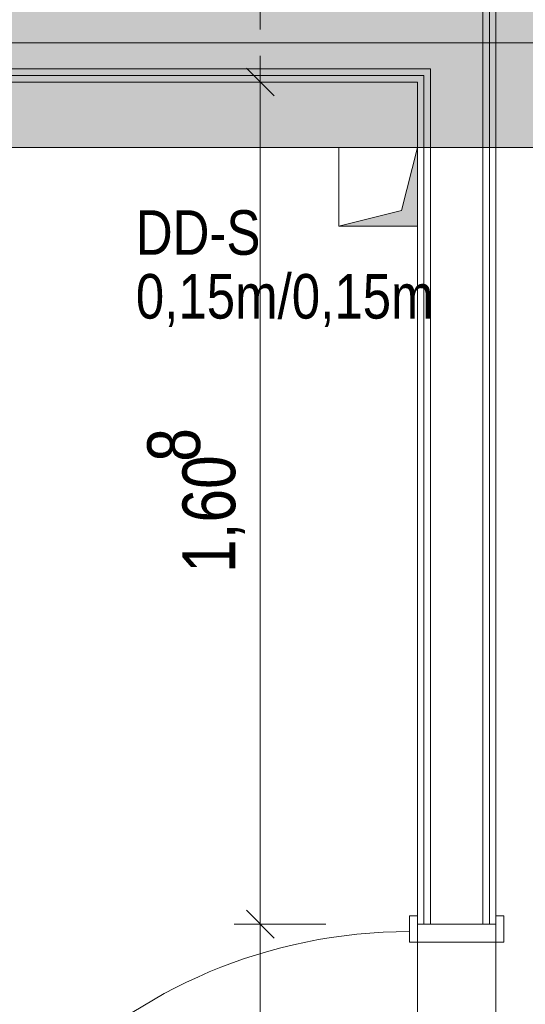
# Model space of a CAD drawing. Extents: x -500 to 300, y 62 to 1162.
# Tile 47 of 90: x -206 to -187, y 573 to 610. Entities that reach past the tile are written whole.
import ezdxf
from ezdxf.lldxf.tags import DXFTag

# ---------------------------------------------------------------- set-up
doc = ezdxf.new("R2010")
doc.units = 0
doc.layers.get('0').update_dxf_attribs({"lineweight": 13})
for name, color, linetype, lineweight, true_color in [('00 -Bauelemente -Dämmung innen', 7, 'Continuous', 9, 0xff7fe6), ('00 -Bauelemente -Gipskarton', 7, 'Continuous', 9, 0xff7fe6), ('30 -34 Innenwände- 2 nichttragend', 7, 'Continuous', 18, 0xff7fe6), ('30 -34 Innenwände- 4 Türen_Fenster', 7, 'Continuous', 15, 0x9955ff), ('30 -35 Decken- 1 Konstruktion-Träger- Stahlbeton', 7, 'Continuous', 13, 0x33aa00), ('30 -35 Decken- 11 Durchbruch', 5, 'Continuous', 15, 0x0000ff), ('70 -76 Bemaßung- 2 Allgemein', 9, 'Continuous', 5, 0x808080), ('iwb_Schraffur_Unterzug', 7, 'Continuous', 5, 0xffffcc)]:
    doc.layers.add(name, color=color, linetype=linetype, lineweight=lineweight, true_color=true_color)
doc.layers.add('70 -71 Achsen- 1 Gebäudeachsen', color=7, linetype='STRICHPUNKT2-A06G93K98I', lineweight=18)
doc.styles.get("Standard").update_dxf_attribs({"font": 'ARIALN.TTF'})
tags = doc.linetypes.add('fein_strichliert-A06G93KA8I', pattern=[4, 1, -2, 1]).pattern_tags.tags
tags[8:9] = [DXFTag(74, 4), DXFTag(75, 0), DXFTag(340, '0'), DXFTag(46, 0.0), DXFTag(50, 0.0), DXFTag(44, 0.0), DXFTag(45, 0.0)]
tags[6:7] = [DXFTag(74, 4), DXFTag(75, 0), DXFTag(340, '0'), DXFTag(46, 0.0), DXFTag(50, 0.0), DXFTag(44, 0.0), DXFTag(45, 0.0)]
tags[4:5] = [DXFTag(74, 4), DXFTag(75, 0), DXFTag(340, '0'), DXFTag(46, 0.0), DXFTag(50, 0.0), DXFTag(44, 0.0), DXFTag(45, 0.0)]
tags = doc.linetypes.add('STRICHPUNKT2-A06G93K98I', pattern=[12.7, 6.35, -3.175, 0, -3.175]).pattern_tags.tags
tags[10:11] = [DXFTag(74, 4), DXFTag(75, 0), DXFTag(340, '0'), DXFTag(46, 0.0), DXFTag(50, 0.0), DXFTag(44, 0.0), DXFTag(45, 0.0)]
tags[8:9] = [DXFTag(74, 4), DXFTag(75, 0), DXFTag(340, '0'), DXFTag(46, 0.0), DXFTag(50, 0.0), DXFTag(44, 0.0), DXFTag(45, 0.0)]
tags[6:7] = [DXFTag(74, 4), DXFTag(75, 0), DXFTag(340, '0'), DXFTag(46, 0.0), DXFTag(50, 0.0), DXFTag(44, 0.0), DXFTag(45, 0.0)]
tags[4:5] = [DXFTag(74, 4), DXFTag(75, 0), DXFTag(340, '0'), DXFTag(46, 0.0), DXFTag(50, 0.0), DXFTag(44, 0.0), DXFTag(45, 0.0)]

# ---------------------------------------------------------------- blocks, each defined once
blk = doc.blocks.new('Referenz-A06G93KB8I')
at = {"layer": '00 -Bauelemente -Dämmung innen', "color": 0, "linetype": 'Continuous', "lineweight": -2, "ltscale": 0.13}
for p, q in [((-188.799, 641.653), (-188.799, 575.803)), ((-298.299, 608.453), (-190.799, 608.453)), ((-190.799, 608.453), (-190.799, 575.803))]:
    blk.add_line(p, q, dxfattribs=at)
at = {"layer": '00 -Bauelemente -Gipskarton', "color": 0, "linetype": 'Continuous', "lineweight": -2, "ltscale": 0.13}
for p, q in [((-188.799, 641.653), (-188.799, 575.803)), ((-188.549, 641.653), (-188.549, 575.803)), ((-188.299, 641.653), (-188.299, 575.803)), ((-298.299, 608.453), (-190.799, 608.453)), ((-298.299, 608.203), (-191.049, 608.203)), ((-191.049, 608.203), (-191.049, 575.803)), ((-190.799, 608.453), (-190.799, 575.803)), ((-298.299, 607.953), (-191.299, 607.953)), ((-191.299, 607.953), (-191.299, 575.803))]:
    blk.add_line(p, q, dxfattribs=at)
at = {"layer": '30 -34 Innenwände- 2 nichttragend', "color": 0, "linetype": 'Continuous', "lineweight": -2, "ltscale": 0.13}
for p, q in [((-188.299, 641.653), (-188.299, 575.803)), ((-298.299, 607.953), (-191.299, 607.953)), ((-191.299, 607.953), (-191.299, 575.803)), ((-191.299, 575.803), (-191.299, 576.123)), ((-188.299, 575.803), (-188.299, 576.123))]:
    blk.add_line(p, q, dxfattribs=at)
at = {"layer": '30 -34 Innenwände- 4 Türen_Fenster', "color": 0, "linetype": 'Continuous', "lineweight": -2, "ltscale": 0.13}
for p, q in [((-191.299, 576.123), (-191.599, 576.123)), ((-191.599, 576.123), (-191.599, 575.523)), ((-191.299, 575.803), (-191.299, 576.123)), ((-187.999, 576.123), (-188.299, 576.123)), ((-188.299, 576.123), (-188.299, 575.803)), ((-187.999, 575.123), (-187.999, 576.123)), ((-191.599, 575.523), (-191.599, 575.123)), ((-188.299, 575.803), (-191.299, 575.803)), ((-191.599, 575.123), (-187.999, 575.123))]:
    blk.add_line(p, q, dxfattribs=at)
at = {"layer": '30 -34 Innenwände- 4 Türen_Fenster', "color": 0, "linetype": 'fein_strichliert-A06G93KA8I', "lineweight": -2, "ltscale": 0.13}
for p, q in [((-191.299, 575.803), (-191.299, 555.603)), ((-188.299, 575.803), (-188.299, 555.603))]:
    blk.add_line(p, q, dxfattribs=at)
blk.add_ellipse((-191.599, 555.883), major_axis=(0, 19.64), ratio=1, start_param=0, end_param=1.570796, dxfattribs=at)
at = {"layer": '30 -35 Decken- 1 Konstruktion-Träger- Stahlbeton', "color": 0, "linetype": 'fein_strichliert-A06G93KA8I', "lineweight": -2, "ltscale": 0.13}
blk.add_line((-298.299, 605.453), (-2.299, 605.453), dxfattribs=at)
at = {"layer": '30 -35 Decken- 11 Durchbruch', "color": 0, "linetype": 'Continuous', "lineweight": -2, "ltscale": 0.13}
for p, q in [((-194.299, 602.453), (-194.299, 605.453)), ((-194.299, 605.453), (-191.299, 605.453)), ((-191.299, 605.453), (-191.899, 603.053)), ((-191.299, 602.453), (-191.299, 605.453)), ((-191.899, 603.053), (-194.299, 602.453)), ((-194.299, 602.453), (-191.299, 602.453))]:
    blk.add_line(p, q, dxfattribs=at)
at = {"layer": '30 -35 Decken- 11 Durchbruch', "color": 0, "lineweight": -2}
for points in [[(-191.299, 602.453), (-191.899, 603.053), (-191.299, 605.453)], [(-191.899, 602.453), (-194.299, 602.453), (-191.899, 603.053)], [(-191.899, 602.453), (-191.899, 603.053), (-191.299, 602.453)]]:
    blk.add_solid(points, dxfattribs=at)
at = {"layer": '70 -71 Achsen- 1 Gebäudeachsen', "color": 0, "linetype": 'STRICHPUNKT2-A06G93K98I', "lineweight": -2, "ltscale": 0.13}
blk.add_line((-387.239, 609.453), (76.501, 609.453), dxfattribs=at)
at = {"layer": '70 -76 Bemaßung- 2 Allgemein', "color": 0, "linetype": 'Continuous', "lineweight": -2, "ltscale": 0.13}
for p, q in [((-197.299, 609.953), (-197.299, 612.014)), ((-197.299, 608.953), (-197.299, 606.893)), ((-197.829, 608.484), (-196.768, 607.423)), ((-194.799, 607.953), (-198.299, 607.953)), ((-197.299, 576.864), (-197.299, 606.893)), ((-197.299, 574.803), (-197.299, 576.864)), ((-197.299, 576.803), (-197.299, 574.743)), ((-196.768, 575.273), (-197.829, 576.334)), ((-197.829, 576.334), (-196.768, 575.273)), ((-194.799, 575.803), (-198.299, 575.803)), ((-194.799, 575.803), (-198.299, 575.803)), ((-197.299, 556.664), (-197.299, 574.743))]:
    blk.add_line(p, q, dxfattribs=at)
at = {"layer": '30 -35 Decken- 11 Durchbruch', "color": 0, "linetype": 'Continuous', "lineweight": -2, "ltscale": 0.13, "char_height": 1.7, "attachment_point": 1}
for s, insert in [('{\\fArial Narrow;DD-S}', (-202.048, 603.058)), ('{\\fArial Narrow;0,15m/0,15m}', (-202.048, 600.623))]:
    blk.add_mtext(s, dxfattribs=dict(at, insert=insert))
at = {"layer": '70 -76 Bemaßung- 2 Allgemein', "color": 0, "linetype": 'Continuous', "lineweight": -2, "ltscale": 0.13, "char_height": 2.01377, "attachment_point": 1, "rotation": 90}
for s, insert in [('{\\fArial Narrow;8}', (-201.61, 593.458)), ('{\\fArial Narrow;1,60}', (-200.267, 589.213))]:
    blk.add_mtext(s, dxfattribs=dict(at, insert=insert))
blk = doc.blocks.new('Referenz-A06G93KD8I')
at = {"layer": 'iwb_Schraffur_Unterzug', "linetype": 'Continuous', "ltscale": 0.13}
blk.add_hatch(color=256, dxfattribs=at).paths.add_polyline_path([(-298.298, 609.453), (-298.298, 613.453), (-2.298, 613.453), (-2.298, 605.453), (-298.298, 605.453)])

msp = doc.modelspace()

# ---------------------------------------------------------------- block references
at = {"color": 8, "lineweight": 13, "ltscale": 0.13, "true_color": 0x808080}
msp.add_blockref('Referenz-A06G93KB8I', (0, 0), dxfattribs=at)
at = {"color": 8, "lineweight": 25, "ltscale": 0.25, "true_color": 0x808080}
msp.add_blockref('Referenz-A06G93KD8I', (0, 0), dxfattribs=at)

doc.saveas('drawing.dxf')
